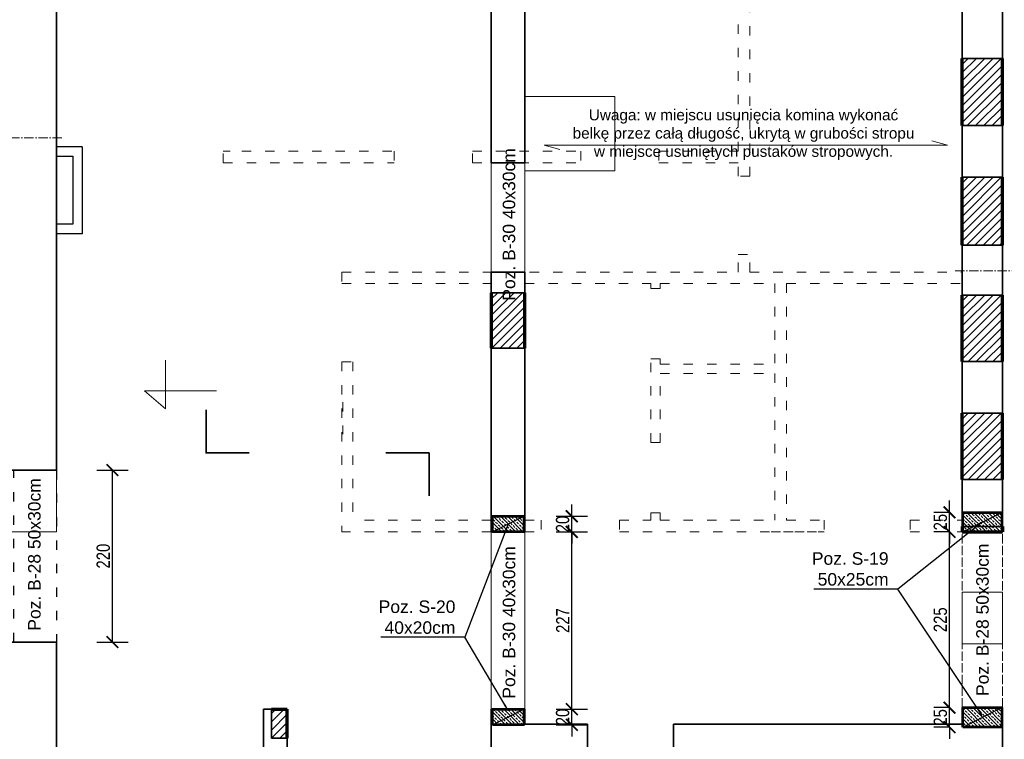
# Model space of a CAD drawing. Header units: inches. Extents: x 201967 to 338763, y -32705 to 30884.
# Tile 99 of 236: x 319680 to 320939, y -274 to 646. Entities that reach past the tile are written whole.
import ezdxf

# ---------------------------------------------------------------- set-up
doc = ezdxf.new("R2010")
doc.units = ezdxf.units.IN
doc.header["$MEASUREMENT"] = 0
for name, pattern in [('ACAD_ISO02W100', [15, 12, -3]), ('ACAD_ISO03W100', [30, 12, -18]), ('ACAD_ISO10W100', [18, 12, -3, 0, -3])]:
    doc.linetypes.add(name, pattern=pattern)
for name, color, linetype, lineweight in [('00 b ŚCIANY nowe-zamurowania', 242, 'Continuous', 70), ('00 d ŚCIANY wyburzenia', 254, 'WYBURZENIA', 9), ('00_mury grubo', 7, 'Continuous', 30), ('01 a1 KONSTRUKCJA żelebet', 200, 'Continuous', 53), ('01 b KONSTRUKCJA belki', 92, 'ACAD_ISO03W100', 30), ('01h1 KONSTRUKCJA pozycje stropy', 253, 'Continuous', 13), ('01h2 KONSTRUKCJA pozycje belki', 254, 'Continuous', 13), ('01h3 KONSTRUKCJA pozycje słupy', 252, 'Continuous', 13), ('02 b ściany dziłowe cienkie', 6, 'ACAD_ISO03W100', 13), ('11 OSIE ściany', 2, 'ACAD_ISO10W100', 5), ('1_OpisPomieszczen', 120, 'Continuous', 9), ('90 WYMIAR', 155, 'Continuous', 9), ('91 PRZEKROJE', 7, 'Continuous', 35), ('_proj_MURY konstr', 1, 'Continuous', 20), ('K_kreskowanie', 251, 'Continuous', 0)]:
    doc.layers.add(name, color=color, linetype=linetype, lineweight=lineweight)
doc.styles.add('100 arial', font='arial.ttf', dxfattribs={"width": 0.8, "height": 17})
doc.styles.add('arialcce', font='arial.ttf')
doc.styles.add('OPIS', font='arial.ttf')
doc.styles.add('RomanS', font='romans.shx')
doc.styles.get("Standard").update_dxf_attribs({"font": 'arial.ttf'})
doc.linetypes.add('WYBURZENIA', pattern='A,12.7,-0.01,["X",Standard,S=2.54,R=0,X=0,Y=-1.27],-0.01', length=12.72)
doc.dimstyles.new('100', dxfattribs={"dimscale": 10, "dimtxt": 17, "dimasz": 1.5, "dimexe": 2, "dimexo": 2, "dimgap": 0.3, "dimtad": 1, "dimdec": 1, "dimrnd": 0.5, "dimdsep": 46, "dimtxsty": '100 arial', "dimblk": 'ARCHTICK', "dimcen": 10, "dimclrd": 256, "dimclre": 256, "dimclrt": 256, "dimadec": 0, "dimazin": 0, "dimtfac": 1, "dimtdec": 1, "dimtix": 1, "dimtmove": 1, "dimatfit": 3, "dimfxl": 2, "dimfxlon": 1, "dimtolj": 1, "dimarcsym": 0})
doc.dimstyles.new('DIM100txt12', dxfattribs={"dimtxt": 12, "dimasz": 1.05, "dimexe": 0, "dimexo": 8, "dimgap": 4, "dimtad": 1, "dimdec": 7, "dimrnd": 0.5, "dimdsep": 46, "dimtxsty": 'RomanS', "dimblk1": 'DIM', "dimblk2": 'DIM', "dimsah": 1, "dimcen": 0.09, "dimse1": 1, "dimse2": 1, "dimclrt": 256, "dimadec": 1, "dimazin": 0, "dimtfac": 1, "dimtdec": 7, "dimtix": 1, "dimtofl": 0, "dimtmove": 2, "dimatfit": 3, "dimfxl": 1, "dimtolj": 1, "dimtzin": 0, "dimarcsym": 0})
pattern_1 = [(45, (0, -25), (-4.490128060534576, 4.490128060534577), []), (45, (4.490130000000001, -25), (-4.490128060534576, 4.490128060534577), [3.175, -1.5875])]

# ---------------------------------------------------------------- blocks, each defined once
blk = doc.blocks.new('1 osie 2 część BPPZ')
at = {"layer": '11 OSIE ściany'}
blk.add_line((-95.33901275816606, -600), (1219, -600), dxfattribs=at)
blk = doc.blocks.new('1 osie 1 część BPPZ')
at = {"layer": '11 OSIE ściany'}
blk.add_line((-1237.399999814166, -429.999028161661), (-4101.782290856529, -429.999028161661), dxfattribs=at)
blk = doc.blocks.new('1 przekroje jagielońska')
at = {"layer": '91 PRZEKROJE'}
for points in [[(-2172.082056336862, -778.0379973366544), (-2172.082056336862, -833.0379973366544), (-2117.082056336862, -833.0379973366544)], [(-1887.053638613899, -888.0379973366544), (-1887.053638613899, -833.0379973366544), (-1942.053638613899, -833.0379973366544)]]:
    blk.add_lwpolyline(points, dxfattribs=at)
blk = doc.blocks.new('*U1189')
at = {"lineweight": 5, "ltscale": 0.25}
h = blk.add_hatch(dxfattribs=at)
h.set_pattern_fill('ANSI33', color=5, style=0)
h.set_pattern_definition(pattern_1)
h.paths.add_polyline_path([(0, 0), (7.105427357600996e-16, -20), (40, -20), (40, 0)])
blk.add_lwpolyline([(0, 0), (7.105427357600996e-16, -20), (40, -20), (40, 0)], close=True)
at = {"layer": 'Defpoints'}
blk.add_line((0, 0), (40, -20), dxfattribs=at)
blk = doc.blocks.new('*U1186')
at = {"lineweight": 5, "ltscale": 0.25}
h = blk.add_hatch(dxfattribs=at)
h.set_pattern_fill('ANSI33', color=5, style=0)
h.set_pattern_definition(pattern_1)
h.paths.add_polyline_path([(0, 0), (0, -25), (50, -25), (50, 0)])
blk.add_lwpolyline([(0, 0), (0, -25), (50, -25), (50, 0)], close=True)
at = {"layer": 'Defpoints'}
blk.add_line((0, 0), (50, -25), dxfattribs=at)
blk = doc.blocks.new('*U1190')
at = {"lineweight": 5, "ltscale": 0.25}
h = blk.add_hatch(dxfattribs=at)
h.set_pattern_fill('ANSI33', color=5, style=0)
h.set_pattern_definition(pattern_1)
h.paths.add_polyline_path([(0, 0), (-7.888609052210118e-31, -25), (50, -25), (50, 0)])
blk.add_lwpolyline([(0, 0), (-7.888609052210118e-31, -25), (50, -25), (50, 0)], close=True)
at = {"layer": 'Defpoints'}
blk.add_line((0, 0), (50, -25), dxfattribs=at)
blk = doc.blocks.new('DIM')
for p, q in [((7.275957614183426e-12, -13.00000000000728), (7.275957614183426e-12, 12.99999999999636)), ((8.000000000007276, -7.275957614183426e-12), (-7.999999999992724, -7.275957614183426e-12))]:
    blk.add_line(p, q)
at = {"const_width": 1.714285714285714}
blk.add_lwpolyline([(5.714285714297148, 5.714285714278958), (-5.71428571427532, -5.71428571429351)], dxfattribs=at)
blk = doc.blocks.new('_ARCHTICK')
at = {"color": 0, "linetype": 'ByBlock', "const_width": 0.15}
blk.add_lwpolyline([(-0.5, -0.5), (0.5, 0.5)], dxfattribs=at)
blk = doc.blocks.new('*D1994')
at = {"layer": '90 WYMIAR', "lineweight": -2, "transparency": 16777216}
for p, q in [((320386.0422806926, -235.6809818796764), (320386.0422806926, -220.6809818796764)), ((320366.0422806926, -235.6809818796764), (320406.0422806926, -235.6809818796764)), ((320386.0422806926, -255.6809818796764), (320386.0422806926, -235.6809818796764)), ((320366.0422806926, -255.6809818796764), (320406.0422806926, -255.6809818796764)), ((320386.0422806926, -255.6809818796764), (320386.0422806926, -270.6809818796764))]:
    blk.add_line(p, q, dxfattribs=at)
at = {"layer": 'Defpoints', "color": 0, "transparency": 16777216}
for p in [(320324.6381814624, -235.6809818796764), (320386.0422806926, -235.6809818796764), (320324.6381814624, -255.6809818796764)]:
    blk.add_point(p, dxfattribs=at)
at = {"layer": '90 WYMIAR', "lineweight": -2, "transparency": 16777216, "xscale": 15, "yscale": 15, "zscale": 15}
for p, rotation in [((320386.0422806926, -235.6809818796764), 270), ((320386.0422806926, -255.6809818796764), 90)]:
    blk.add_blockref('_ARCHTICK', p, dxfattribs=dict(at, rotation=rotation))
at = {"layer": '90 WYMIAR', "transparency": 16777216, "insert": (320374.3625399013, -245.6809818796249), "char_height": 17, "attachment_point": 5, "rotation": 90, "style": '100 arial'}
blk.add_mtext('\\A1;20', dxfattribs=at)
blk = doc.blocks.new('*D1995')
at = {"layer": '90 WYMIAR', "lineweight": -2, "transparency": 16777216}
for p, q in [((320366.0422806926, -8.842057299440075), (320406.0422806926, -8.842057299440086)), ((320386.0422806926, -235.6809818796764), (320386.0422806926, -8.842057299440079)), ((320366.0422806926, -235.6809818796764), (320406.0422806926, -235.6809818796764))]:
    blk.add_line(p, q, dxfattribs=at)
at = {"layer": 'Defpoints', "color": 0, "transparency": 16777216}
for p in [(320324.6381814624, -8.842057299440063), (320386.0422806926, -8.842057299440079), (320324.6381814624, -235.6809818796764)]:
    blk.add_point(p, dxfattribs=at)
at = {"layer": '90 WYMIAR', "lineweight": -2, "transparency": 16777216, "xscale": 15, "yscale": 15, "zscale": 15}
for p, rotation in [((320386.0422806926, -8.842057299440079), 90), ((320386.0422806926, -235.6809818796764), 270)]:
    blk.add_blockref('_ARCHTICK', p, dxfattribs=dict(at, rotation=rotation))
at = {"layer": '90 WYMIAR', "transparency": 16777216, "insert": (320374.5074921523, -122.2615195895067), "char_height": 17, "attachment_point": 5, "rotation": 90, "style": '100 arial'}
blk.add_mtext('\\A1;227', dxfattribs=at)
blk = doc.blocks.new('*D1996')
at = {"layer": '90 WYMIAR', "lineweight": -2, "transparency": 16777216}
for p, q in [((320386.0422806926, 11.15794270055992), (320386.0422806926, 26.15794270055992)), ((320366.0422806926, 11.15794270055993), (320406.0422806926, 11.15794270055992)), ((320386.0422806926, -8.842057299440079), (320386.0422806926, 11.15794270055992)), ((320366.0422806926, -8.842057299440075), (320406.0422806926, -8.842057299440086)), ((320386.0422806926, -8.842057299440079), (320386.0422806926, -23.84205729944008))]:
    blk.add_line(p, q, dxfattribs=at)
at = {"layer": 'Defpoints', "color": 0, "transparency": 16777216}
for p in [(320324.6381814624, 11.15794270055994), (320386.0422806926, 11.15794270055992), (320324.6381814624, -8.842057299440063)]:
    blk.add_point(p, dxfattribs=at)
at = {"layer": '90 WYMIAR', "lineweight": -2, "transparency": 16777216, "xscale": 15, "yscale": 15, "zscale": 15}
for p, rotation in [((320386.0422806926, 11.15794270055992), 270), ((320386.0422806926, -8.842057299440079), 90)]:
    blk.add_blockref('_ARCHTICK', p, dxfattribs=dict(at, rotation=rotation))
at = {"layer": '90 WYMIAR', "transparency": 16777216, "insert": (320374.3625399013, 1.157942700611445), "char_height": 17, "attachment_point": 5, "rotation": 90, "style": '100 arial'}
blk.add_mtext('\\A1;20', dxfattribs=at)
blk = doc.blocks.new('*D1997')
at = {"layer": '90 WYMIAR', "lineweight": -2, "transparency": 16777216}
for p, q in [((320869.0717956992, -233.6809818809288), (320869.0717956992, -218.6809818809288)), ((320869.0717956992, -233.6809818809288), (320849.0717956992, -233.6809818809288)), ((320869.0717956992, -258.6809818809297), (320869.0717956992, -233.6809818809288)), ((320869.0717956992, -258.6809818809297), (320849.0717956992, -258.6809818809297)), ((320869.0717956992, -258.6809818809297), (320869.0717956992, -273.6809818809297))]:
    blk.add_line(p, q, dxfattribs=at)
at = {"layer": 'Defpoints', "color": 0, "transparency": 16777216}
for p in [(320869.0717956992, -233.6809818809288), (320885.9382529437, -233.6809818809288), (320885.9382529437, -258.6809818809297)]:
    blk.add_point(p, dxfattribs=at)
at = {"layer": '90 WYMIAR', "lineweight": -2, "transparency": 16777216, "xscale": 15, "yscale": 15, "zscale": 15}
for p, rotation in [((320869.0717956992, -233.6809818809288), 270), ((320869.0717956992, -258.6809818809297), 90)]:
    blk.add_blockref('_ARCHTICK', p, dxfattribs=dict(at, rotation=rotation))
at = {"layer": '90 WYMIAR', "transparency": 16777216, "insert": (320857.392054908, -246.1809818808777), "char_height": 17, "attachment_point": 5, "rotation": 90, "style": '100 arial'}
blk.add_mtext('\\A1;25', dxfattribs=at)
blk = doc.blocks.new('*D1998')
at = {"layer": '90 WYMIAR', "lineweight": -2, "transparency": 16777216}
for p, q in [((320869.0717956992, -8.842057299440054), (320849.0717956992, -8.842057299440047)), ((320869.0717956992, -233.6809818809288), (320869.0717956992, -8.842057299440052)), ((320869.0717956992, -233.6809818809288), (320849.0717956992, -233.6809818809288))]:
    blk.add_line(p, q, dxfattribs=at)
at = {"layer": 'Defpoints', "color": 0, "transparency": 16777216}
for p in [(320869.0717956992, -8.842057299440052), (320885.9382528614, -8.842057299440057), (320885.9382529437, -233.6809818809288)]:
    blk.add_point(p, dxfattribs=at)
at = {"layer": '90 WYMIAR', "lineweight": -2, "transparency": 16777216, "xscale": 15, "yscale": 15, "zscale": 15}
for p, rotation in [((320869.0717956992, -8.842057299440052), 90), ((320869.0717956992, -233.6809818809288), 270)]:
    blk.add_blockref('_ARCHTICK', p, dxfattribs=dict(at, rotation=rotation))
at = {"layer": '90 WYMIAR', "transparency": 16777216, "insert": (320857.392054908, -121.2615195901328), "char_height": 17, "attachment_point": 5, "rotation": 90, "style": '100 arial'}
blk.add_mtext('\\A1;225', dxfattribs=at)
blk = doc.blocks.new('*D1999')
at = {"layer": '90 WYMIAR', "lineweight": -2, "transparency": 16777216}
for p, q in [((320869.0717956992, 16.15794270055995), (320869.0717956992, 31.15794270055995)), ((320869.0717956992, 16.15794270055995), (320849.0717956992, 16.15794270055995)), ((320869.0717956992, -8.842057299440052), (320869.0717956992, 16.15794270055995)), ((320869.0717956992, -8.842057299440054), (320849.0717956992, -8.842057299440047)), ((320869.0717956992, -8.842057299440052), (320869.0717956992, -23.84205729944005))]:
    blk.add_line(p, q, dxfattribs=at)
at = {"layer": 'Defpoints', "color": 0, "transparency": 16777216}
for p in [(320869.0717956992, 16.15794270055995), (320885.9382528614, 16.15794270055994), (320885.9382528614, -8.842057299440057)]:
    blk.add_point(p, dxfattribs=at)
at = {"layer": '90 WYMIAR', "lineweight": -2, "transparency": 16777216, "xscale": 15, "yscale": 15, "zscale": 15}
for p, rotation in [((320869.0717956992, 16.15794270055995), 270), ((320869.0717956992, -8.842057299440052), 90)]:
    blk.add_blockref('_ARCHTICK', p, dxfattribs=dict(at, rotation=rotation))
at = {"layer": '90 WYMIAR', "transparency": 16777216, "insert": (320857.392054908, 3.657942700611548), "char_height": 17, "attachment_point": 5, "rotation": 90, "style": '100 arial'}
blk.add_mtext('\\A1;25', dxfattribs=at)
blk = doc.blocks.new('*D2035')
at = {"layer": '90 WYMIAR', "lineweight": -2, "transparency": 16777216}
for p, q in [((319778.6325315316, 70.15794269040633), (319818.6325315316, 70.15794269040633)), ((319798.6325315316, -149.8420573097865), (319798.6325315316, 70.15794269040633)), ((319778.6325315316, -149.8420573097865), (319818.6325315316, -149.8420573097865))]:
    blk.add_line(p, q, dxfattribs=at)
at = {"layer": 'Defpoints', "color": 0, "transparency": 16777216}
for p in [(319727.1382526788, 70.15794269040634), (319798.6325315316, 70.15794269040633), (319727.1382526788, -149.8420573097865)]:
    blk.add_point(p, dxfattribs=at)
at = {"layer": '90 WYMIAR', "lineweight": -2, "transparency": 16777216, "xscale": 15, "yscale": 15, "zscale": 15}
for p, rotation in [((319798.6325315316, 70.15794269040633), 90), ((319798.6325315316, -149.8420573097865), 270)]:
    blk.add_blockref('_ARCHTICK', p, dxfattribs=dict(at, rotation=rotation))
at = {"layer": '90 WYMIAR', "transparency": 16777216, "insert": (319786.9527907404, -39.84205730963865), "char_height": 17, "attachment_point": 5, "rotation": 90, "style": '100 arial'}
blk.add_mtext('\\A1;220', dxfattribs=at)

msp = doc.modelspace()

# ---------------------------------------------------------------- hatches: boundary and pattern name
at = {"layer": '_proj_MURY konstr'}
h = msp.add_hatch(dxfattribs=at)
h.set_pattern_fill('ANSI31', scale=60, angle=360)
h.set_pattern_definition([(44.99999999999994, (253972.1774901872, -10055.81875510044), (-5.303300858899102, 5.30330085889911), [])])
h.paths.add_polyline_path([(320936.6293981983, 596.8657252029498), (320885.2471071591, 596.8657252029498), (320885.2471071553, 510.8657252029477), (320936.7382526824, 510.8657252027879)])
h = msp.add_hatch(dxfattribs=at)
h.set_pattern_fill('ANSI31', scale=60, angle=360)
h.set_pattern_definition([(44.99999999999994, (253972.1774901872, -10207.81875510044), (-5.303300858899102, 5.30330085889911), [])])
h.paths.add_polyline_path([(320936.6293981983, 444.8657252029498), (320885.1382526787, 444.8657252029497), (320885.138252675, 357.8657252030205), (320936.7382526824, 357.8657252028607)])
h = msp.add_hatch(dxfattribs=at)
h.set_pattern_fill('ANSI31', scale=60, angle=360)
h.set_pattern_definition([(44.99999999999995, (253972.1774901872, -10358.52653760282), (-5.303300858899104, 5.303300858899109), [])])
h.paths.add_polyline_path([(320283.1381814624, 297.1578995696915), (320283.1382526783, 226.1579427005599), (320326.1382526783, 226.1579427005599), (320326.1382526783, 297.1579427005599)])
h = msp.add_hatch(dxfattribs=at)
h.set_pattern_fill('ANSI31', scale=60, angle=360)
h.set_pattern_definition([(44.99999999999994, (253972.1774901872, -10358.52653760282), (-5.303300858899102, 5.30330085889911), [])])
h.paths.add_polyline_path([(320936.6293981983, 294.157942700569), (320885.1382526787, 294.157942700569), (320885.1382526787, 209.157942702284), (320936.7382526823, 209.1579427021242)])
h = msp.add_hatch(dxfattribs=at)
h.set_pattern_fill('ANSI31', scale=60, angle=360)
h.set_pattern_definition([(44.99999999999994, (253972.1774901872, -10509.52653760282), (-5.303300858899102, 5.30330085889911), [])])
h.paths.add_polyline_path([(320936.6293981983, 143.157942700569), (320885.1382526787, 143.1579427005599), (320885.1382526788, 58.15794270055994), (320936.7382526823, 58.15794270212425)])
h = msp.add_hatch(dxfattribs=at)
h.set_pattern_fill('ANSI31', scale=60, angle=360)
h.set_pattern_definition([(44.99999999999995, (253972.1774902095, -10957.5265376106), (-5.303300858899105, 5.30330085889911), [])])
h.paths.add_polyline_path([(320002.0594986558, -272.8420573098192), (320022.1381102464, -272.8420573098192), (320022.1381102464, -235.6809818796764), (320002.0594986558, -235.6809818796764)])

# ---------------------------------------------------------------- linework, layer by layer
at = {"layer": '00 b ŚCIANY nowe-zamurowania'}
for p, q in [((320885.1382526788, 510.8657252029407), (320885.1382526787, 596.8657252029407)), ((320936.7382526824, 510.8657252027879), (320936.7382526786, 596.8657252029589)), ((320885.1382526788, 357.8657252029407), (320885.1382526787, 444.8657252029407)), ((320936.738252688, 357.8657252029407), (320936.7382526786, 444.8657252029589)), ((320283.1381814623, 297.1579427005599), (320283.1382526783, 226.1579427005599)), ((320326.1382526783, 226.1579427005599), (320326.1382526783, 297.1579427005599)), ((320885.1382526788, 209.1579427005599), (320885.1382526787, 294.1579427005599)), ((320936.7382526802, 209.1579427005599), (320936.7382526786, 294.1579427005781)), ((320885.1382526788, 58.15794270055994), (320885.1382526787, 143.1579427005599)), ((320936.7382526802, 58.15794270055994), (320936.7382526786, 143.1579427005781)), ((320885.1382526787, -1.842057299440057), (320885.1382526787, -8.842057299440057)), ((320885.1382526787, -8.842057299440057), (320936.7382526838, -8.842057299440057)), ((320936.7382526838, -1.842057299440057), (320936.7382526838, -8.842057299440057)), ((320002.0594986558, -235.6809818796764), (320022.1381102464, -235.6809818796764)), ((320022.1381102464, -272.8420573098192), (320022.1381102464, -235.6809818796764))]:
    msp.add_line(p, q, dxfattribs=at)
at = {"layer": '00 d ŚCIANY wyburzenia', "ltscale": 2}
for p, q in [((320441.1382526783, 548.1579427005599), (320326.1382526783, 548.1579427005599)), ((320441.1382526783, 453.1579427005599), (320441.1382526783, 548.1579427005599)), ((320283.1381814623, 323.6079083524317), (320283.1382526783, 463.3302699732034)), ((320326.1382526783, 323.6079083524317), (320326.1382526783, 463.3302699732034)), ((320326.1382526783, 453.1579427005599), (320441.1382526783, 453.1579427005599)), ((320283.1381102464, -235.6809818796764), (320283.1381102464, -8.842232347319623)), ((320326.1382526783, -235.6809818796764), (320326.1382526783, -8.842057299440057))]:
    msp.add_line(p, q, dxfattribs=at)
msp.add_lwpolyline([(319727.1382526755, 70.15794269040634), (319727.1382526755, -8.842057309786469), (319651.1381102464, -8.842057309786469), (319651.1381102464, 70.15794269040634)], dxfattribs=at)
msp.add_lwpolyline([(320936.7382526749, -151.8422281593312), (320885.1382526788, -151.8422281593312), (320885.1382526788, -85.84222816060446), (320936.7382526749, -85.84222816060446)], close=True, dxfattribs=at)
at = {"layer": '00_mury grubo', "color": 7}
for p, q in [((319760.1301571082, 483.6099248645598), (319726.7382622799, 483.6099248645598)), ((319760.1301571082, 483.6099248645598), (319760.1301571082, 372.6099248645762)), ((319726.7382622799, 471.6099248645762), (319748.1301571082, 471.6099248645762)), ((319748.1301571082, 471.6099248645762), (319748.1301571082, 384.6099248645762)), ((319748.1301571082, 471.6099248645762), (319748.1301571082, 384.6099248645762)), ((319748.1301571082, 384.6099248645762), (319726.7382622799, 384.6099248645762)), ((319760.1301571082, 372.6099248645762), (319726.7382622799, 372.6099248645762))]:
    msp.add_line(p, q, dxfattribs=at)
at = {"layer": '01 b KONSTRUKCJA belki'}
msp.add_lwpolyline([(319727.1382526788, -149.8420573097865), (319672.7382526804, -149.8420573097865), (319672.7382526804, 70.15794269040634), (319727.1382526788, 70.15794269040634)], close=True, dxfattribs=at)
at = {"layer": '01h1 KONSTRUKCJA pozycje stropy'}
msp.add_lwpolyline([(320370.8479992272, 480.5245413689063), (320350.6883624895, 485.9541967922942), (320866.4249263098, 485.9541967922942), (320846.2652895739, 491.3838522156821)], dxfattribs=at)
at = {"layer": '02 b ściany dziłowe cienkie'}
for p, q in [((320598.7382526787, 478.3190181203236), (320598.7382526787, 908.1579426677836)), ((320613.7382526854, 446.0474191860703), (320613.7382526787, 908.1579426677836)), ((319940.3382428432, 478.3190181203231), (319949.3382428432, 478.3190181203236)), ((319940.3382428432, 463.3302699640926), (319940.3382428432, 478.3190181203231)), ((319963.9472003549, 478.3190181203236), (320159.0435773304, 478.3190181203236)), ((320159.0435773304, 478.3190181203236), (320159.0435773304, 463.3302699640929)), ((320259.0435773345, 478.3190181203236), (320397.4786064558, 478.3190181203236)), ((320259.0435773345, 463.3302699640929), (320259.0435773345, 478.3190181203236)), ((320397.4786064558, 478.3190181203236), (320397.4786064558, 463.3190181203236)), ((320497.4786064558, 478.3190181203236), (320598.7382526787, 478.3190181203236)), ((320497.4786064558, 478.3190181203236), (320497.4786064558, 463.3190181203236)), ((319940.3382428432, 463.3302699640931), (320159.0435773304, 463.3302699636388)), ((320259.0435773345, 463.3302699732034), (320397.4786064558, 463.3302699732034)), ((320497.4786064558, 463.3190181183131), (320598.7382526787, 463.3219571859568)), ((320598.7382526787, 446.0474191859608), (320598.7382526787, 463.3219571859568)), ((320613.7382526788, 446.0474191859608), (320598.7382526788, 446.0474191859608)), ((320598.7382526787, 323.6079083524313), (320598.7382526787, 346.0474191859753)), ((320598.7382526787, 346.0474191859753), (320613.7382526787, 346.0474191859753)), ((320613.7382526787, 323.6079083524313), (320613.7382526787, 346.0474191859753)), ((320092.1381102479, 323.607908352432), (320598.7382526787, 323.6079083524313)), ((320092.1381102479, 323.6079083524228), (320092.1381102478, 308.8849530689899)), ((320613.7382526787, 323.6079083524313), (320885.1382526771, 323.6079083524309)), ((320092.1381102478, 308.8849530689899), (320283.1381814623, 308.8849530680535)), ((320326.1382526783, 308.8849530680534), (320487.0325836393, 308.8849530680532)), ((320487.0325836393, 302.4017956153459), (320487.0325836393, 308.8849530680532)), ((320499.0352331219, 302.4017956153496), (320487.0325836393, 302.4017956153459)), ((320499.0352331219, 308.8849530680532), (320645.7382526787, 308.8849530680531)), ((320499.0352331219, 302.4017956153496), (320499.0352331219, 308.8849530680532)), ((320645.7382526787, 308.8849530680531), (320645.7382526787, 205.6741767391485)), ((320660.7382526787, 308.884953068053), (320885.138252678, 308.8849530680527)), ((320660.7382526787, 308.884953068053), (320660.7382526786, 6.157942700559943)), ((320092.1381102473, 208.8849530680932), (320092.1381102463, -8.842057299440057)), ((320092.1381102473, 208.8849530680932), (320106.1381102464, 208.8849530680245)), ((320106.1381102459, 208.8849530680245), (320106.1381102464, 6.157942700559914)), ((320487.0325836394, 105.5405540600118), (320487.0325836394, 212.4017956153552)), ((320499.0350692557, 212.4017956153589), (320487.0325836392, 212.4017956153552)), ((320499.0329172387, 205.6741767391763), (320499.0325836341, 212.4017956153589)), ((320499.0329172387, 205.6741767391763), (320645.7382526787, 205.6741767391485)), ((320499.0335122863, 193.6741767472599), (320645.7382526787, 193.6741767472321)), ((320499.037882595, 105.5405540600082), (320499.0335122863, 193.6741767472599)), ((320645.7382526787, 193.6741767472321), (320645.7382526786, 6.157942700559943)), ((320093.1382526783, 157.1579426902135), (320093.1382526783, 116.1579426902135)), ((320499.0380254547, 105.5405540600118), (320487.0329999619, 105.5405540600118)), ((320487.0325836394, 15.54055406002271), (320487.0325836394, 6.157942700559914)), ((320499.0377519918, 15.54055406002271), (320487.0327264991, 15.54055406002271)), ((320499.0376091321, 15.54055406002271), (320499.0376091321, 6.157942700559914)), ((320283.1381102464, 6.157942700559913), (320106.1381102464, 6.157942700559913)), ((320326.1382526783, 6.157942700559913), (320346.9786768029, 6.157942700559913)), ((320346.9786768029, 6.157942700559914), (320346.9786768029, -8.842057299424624)), ((320446.9786768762, 6.157942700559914), (320487.0327264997, 6.157942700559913)), ((320446.9786768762, 6.157942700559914), (320446.9786768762, -8.842057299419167)), ((320499.0376091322, 6.157942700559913), (320645.7382526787, 6.157942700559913)), ((320660.7382526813, 6.157942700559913), (320708.8714632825, 6.157942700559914)), ((320708.8714632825, 6.157942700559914), (320708.8714632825, -8.842057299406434)), ((320818.8714632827, 6.157942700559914), (320885.1382526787, 6.157942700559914)), ((320818.8714632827, 6.157942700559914), (320818.8714632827, -8.842057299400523)), ((320283.1381102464, -8.842057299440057), (320092.1381102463, -8.842057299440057)), ((320326.1382526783, -8.842057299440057), (320346.9786768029, -8.84205729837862)), ((320446.9786768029, -8.842057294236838), (320708.8714632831, -8.8420573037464)), ((320641.1381102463, -8.842057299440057), (320708.8714632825, -8.842057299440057)), ((320818.8714632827, -8.842057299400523), (320885.1382526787, -8.842057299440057))]:
    msp.add_line(p, q, dxfattribs=at)
at = {"layer": '1_OpisPomieszczen', "color": 7}
for p, q in [((319866.5992569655, 210.7353594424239), (319866.5992569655, 148.6018991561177)), ((319866.5992569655, 148.6018991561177), (319839.8161297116, 171.5430352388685)), ((319839.8161297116, 171.5430352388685), (319931.8238318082, 171.5430352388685))]:
    msp.add_line(p, q, dxfattribs=at)
at = {"layer": '_proj_MURY konstr', "color": 3, "lineweight": 35}
for p, q in [((319727.1382526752, 960.3053246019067), (319727.1382526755, 70.15794269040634)), ((320283.1382526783, 908.1579427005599), (320283.1382526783, 619.1579427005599)), ((320326.1382526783, 908.1579427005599), (320326.1382526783, 463.3302699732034)), ((320885.1382526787, 661.8657252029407), (320885.1382526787, 596.8657252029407)), ((320936.7382526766, 661.8657252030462), (320936.738252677, 596.8657252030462)), ((320283.1382526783, 619.1579427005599), (320283.1382526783, 463.3302699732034)), ((320885.1382526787, 596.8657252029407), (320936.7382526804, 596.8657252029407)), ((320885.1382526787, 510.8657252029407), (320936.7382526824, 510.8657252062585)), ((320885.1382526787, 510.8657252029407), (320885.1382526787, 444.8657252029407)), ((320936.7382526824, 510.8657252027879), (320936.7382526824, 444.8657252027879)), ((320283.1382526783, 463.3302699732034), (320326.1382526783, 463.3302699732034)), ((320885.1382526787, 444.8657252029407), (320936.7382526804, 444.8657252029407)), ((320885.1382526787, 357.8657252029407), (320936.7382526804, 357.8657252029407)), ((320885.138252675, 357.8657252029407), (320885.1382526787, 297.1579427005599)), ((320936.738252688, 357.8657252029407), (320936.7382526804, 294.1579427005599)), ((320283.1381814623, 323.6079083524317), (320283.1381814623, 297.1579427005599)), ((320283.1381814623, 323.6079083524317), (320326.1382526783, 323.6079083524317)), ((320326.1382526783, 323.6079083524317), (320326.1382526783, 297.1579427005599)), ((320326.1382526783, 297.1579427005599), (320283.1381814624, 297.1578995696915)), ((320885.1382526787, 297.1579427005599), (320885.1382526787, 294.1579427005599)), ((320885.1382526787, 294.1579427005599), (320936.7382526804, 294.1579427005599)), ((320283.1381102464, 226.1579427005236), (320283.1381102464, -8.842057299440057)), ((320283.1382526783, 226.1579427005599), (320326.1382526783, 226.1579427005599)), ((320326.1382526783, 226.1579427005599), (320326.1382526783, 30.15794270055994)), ((320885.1382526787, 209.1579427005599), (320936.7382526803, 209.1579427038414)), ((320885.1382526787, 209.1579427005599), (320885.1382526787, 143.1579427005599)), ((320936.7382526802, 209.1579427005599), (320936.7382526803, 143.1579427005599)), ((320885.1382526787, 143.1579427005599), (320936.7382526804, 143.1579427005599)), ((319651.1381102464, 70.15794269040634), (319727.1382526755, 70.15794269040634)), ((320885.1382526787, 58.15794270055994), (320936.7382526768, 58.15794270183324)), ((320885.1382526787, 58.15794270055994), (320885.1382526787, 30.15794270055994)), ((320936.7382526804, 58.15794270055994), (320936.7382526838, -1.842057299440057)), ((320326.1382526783, -8.842057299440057), (320326.1382526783, 30.15794270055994)), ((320885.1382526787, 30.15794270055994), (320885.1382526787, -1.842057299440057)), ((320283.1381102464, -8.842057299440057), (320326.1382526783, -8.842057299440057)), ((320885.1382526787, -1.842057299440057), (320936.7382526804, -1.842057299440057)), ((319727.1382526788, -149.8420573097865), (319651.1381102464, -149.8420573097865)), ((319727.1382526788, -303.8420573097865), (319727.1382526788, -149.8420573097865)), ((319991.7933611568, -235.6809818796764), (319991.7933611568, -303.8420573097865)), ((320002.0594986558, -235.6809818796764), (319991.7933611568, -235.6809818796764)), ((320002.0594986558, -272.8420573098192), (320002.0594986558, -235.6809818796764)), ((320283.1381102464, -235.6809818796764), (320283.1381102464, -287.8420573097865)), ((320283.1381102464, -235.6809818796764), (320326.1382526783, -235.6809818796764)), ((320326.1382526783, -254.8420572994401), (320326.1382526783, -235.6809818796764)), ((320885.1382526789, -233.6809818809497), (320936.7382526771, -233.6809818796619)), ((320885.1382526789, -233.6809818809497), (320885.1382526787, -254.8420572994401)), ((320936.7382526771, -233.6809818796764), (320936.7382526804, -304.8420573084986)), ((320326.1382526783, -254.8420572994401), (320406.1382526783, -254.8420572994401)), ((320406.1382526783, -254.8420572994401), (320406.1382526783, -287.8420573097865)), ((320516.1382526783, -254.8420572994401), (320885.1382526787, -254.8420572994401)), ((320516.1382526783, -254.8420572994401), (320516.1382526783, -287.8420573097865)), ((320002.0594986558, -272.8420573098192), (320022.1381102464, -272.8420573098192)), ((320022.1381102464, -272.8420573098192), (320022.1381102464, -303.8420573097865))]:
    msp.add_line(p, q, dxfattribs=at)
at = {"layer": '_proj_MURY konstr', "color": 7}
msp.add_line((320936.5205437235, 167.3190181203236), (320936.5205437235, 200.3190181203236), dxfattribs=at)
at = {"layer": 'K_kreskowanie', "linetype": 'ACAD_ISO02W100'}
for p, q in [((320885.1382526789, -233.6809818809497), (320885.1382526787, -8.842057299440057)), ((320936.7382526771, -233.680981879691), (320936.7382526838, -8.842057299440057))]:
    msp.add_line(p, q, dxfattribs=at)

# ---------------------------------------------------------------- block references
at = {"layer": '01 a1 KONSTRUKCJA żelebet', "xscale": -1, "rotation": 180}
for name, p in [('*U1186', (320885.9382526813, -8.842057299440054)), ('*U1189', (320284.6381814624, -8.842057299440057)), ('*U1189', (320284.6381814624, -255.6809818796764)), ('*U1190', (320885.9382526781, -258.6809818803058))]:
    msp.add_blockref(name, p, dxfattribs=at)
at = {"layer": '11 OSIE ściany'}
for name, p in [('1 osie 1 część BPPZ', (320971.5205435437, 925.2792386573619)), ('1 osie 2 część BPPZ', (320971.5205435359, 925.2792386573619))]:
    msp.add_blockref(name, p, dxfattribs=at)
at = {"layer": '91 PRZEKROJE'}
msp.add_blockref('1 przekroje jagielońska', (322090.5205435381, 925.2792386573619), dxfattribs=at)

# ---------------------------------------------------------------- texts
at = {"layer": '01h1 KONSTRUKCJA pozycje stropy', "insert": (320605.6382526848, 499.1740207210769), "char_height": 14, "width": 438.5926582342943, "attachment_point": 5, "style": 'arialcce'}
msp.add_mtext('Uwaga: w miejscu usunięcia komina wykonać belkę przez całą długość, ukrytą w grubości stropu w miejsce usuniętych pustaków stropowych.', dxfattribs=at)
at = {"layer": '01h2 KONSTRUKCJA pozycje belki', "char_height": 16, "attachment_point": 5, "rotation": 89.99999999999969, "style": 'OPIS'}
for s, insert in [('Poz. B-30 40x30cm', (320305.7963282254, 384.4436298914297)), ('Poz. B-28 50x30cm', (319698.8843624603, -37.6989783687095)), ('Poz. B-30 40x30cm', (320305.7963282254, -124.6753011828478)), ('Poz. B-28 50x30cm', (320911.2843624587, -121.2615195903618))]:
    msp.add_mtext(s, dxfattribs=dict(at, insert=insert))
at = {"layer": '01h3 KONSTRUKCJA pozycje słupy', "char_height": 16, "attachment_point": 6, "style": 'OPIS'}
for s, insert in [('Poz. S-19\\P50x25cm', (320791.1528575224, -56.3374669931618)), ('Poz. S-20\\P40x20cm', (320237.2489721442, -118.0116780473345))]:
    msp.add_mtext(s, dxfattribs=dict(at, insert=insert))

# ---------------------------------------------------------------- dimensions: what is measured, and where the dimension line sits
at = {"layer": '90 WYMIAR'}
for base, p1, p2, picture, middle in [((319798.6325315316, 70.15794269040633), (319727.1382526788, -149.8420573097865), (319727.1382526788, 70.15794269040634), '*D2035', (319786.9527907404, -39.84205730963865)), ((320386.0422806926, 11.15794270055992), (320324.6381814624, -8.842057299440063), (320324.6381814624, 11.15794270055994), '*D1996', (320374.3625399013, 1.157942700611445)), ((320869.0717956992, 16.15794270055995), (320885.9382528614, -8.842057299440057), (320885.9382528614, 16.15794270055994), '*D1999', (320857.392054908, 3.657942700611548)), ((320386.0422806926, -8.842057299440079), (320324.6381814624, -235.6809818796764), (320324.6381814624, -8.842057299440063), '*D1995', (320374.5074921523, -122.2615195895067)), ((320869.0717956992, -8.842057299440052), (320885.9382529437, -233.6809818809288), (320885.9382528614, -8.842057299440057), '*D1998', (320857.392054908, -121.2615195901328)), ((320386.0422806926, -235.6809818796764), (320324.6381814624, -255.6809818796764), (320324.6381814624, -235.6809818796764), '*D1994', (320374.3625399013, -245.6809818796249)), ((320869.0717956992, -233.6809818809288), (320885.9382529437, -258.6809818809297), (320885.9382529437, -233.6809818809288), '*D1997', (320857.392054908, -246.1809818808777))]:
    dim = msp.add_linear_dim(base=base, p1=p1, p2=p2, angle=90, dimstyle='100', dxfattribs=at)
    dim.commit()
    dim.dimension.update_dxf_attribs({"geometry": picture, "text_midpoint": middle})

# ---------------------------------------------------------------- leaders
at = {"layer": '01h3 KONSTRUKCJA pozycje słupy'}
for points in [[(320304.6381814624, 1.157942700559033), (320249.2489721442, -143.6506048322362)], [(320910.9382526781, -243.6809818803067), (320803.1528575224, -81.98185080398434)]]:
    msp.add_leader(points, dimstyle='DIM100txt12', override={"dimasz": 8, "dimgap": 4, "dimtad": 1}, dxfattribs=at)
at = {"layer": '01h3 KONSTRUKCJA pozycje słupy', "annotation_type": 0, "has_hookline": 1, "hookline_direction": 1}
for points, text_width in [([(320910.9382526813, 3.657942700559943), (320803.1528575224, -81.97639377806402), (320795.1528575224, -81.97639377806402)], 95.44338335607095), ([(320304.6380276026, -237.4409707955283), (320249.2489721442, -143.6506048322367), (320241.2489721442, -143.6506048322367)], 95.35607094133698)]:
    msp.add_leader(points, dimstyle='DIM100txt12', override={"dimasz": 8, "dimgap": 4, "dimtad": 1}, dxfattribs=dict(at, text_width=text_width))

doc.saveas('drawing.dxf')
